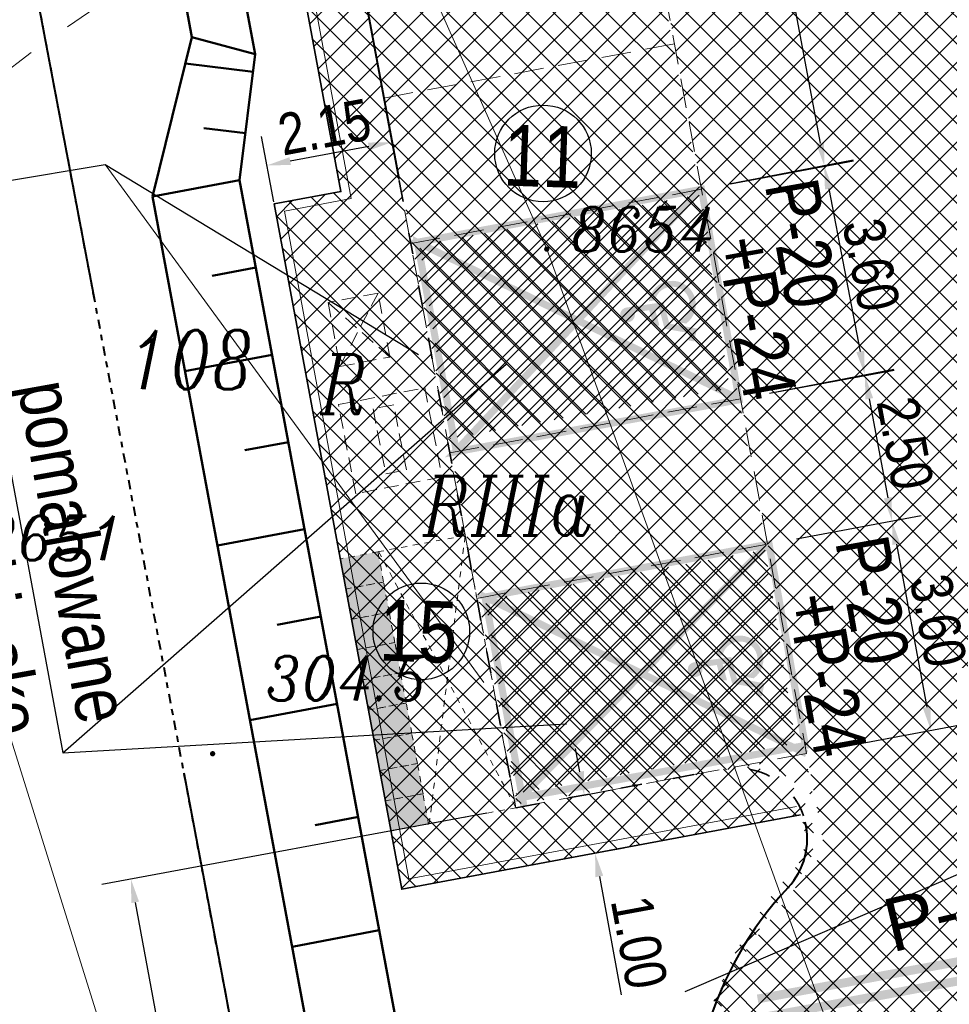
# Model space of a CAD drawing. Extents: x 779 to 3668, y -1329 to 9570.
# Tile 38 of 106: x 2252 to 2267, y -688 to -671. Entities that reach past the tile are written whole.
import ezdxf

# ---------------------------------------------------------------- set-up
doc = ezdxf.new("R2010")
doc.units = 0
for name, pattern in [('( Dashed )', [0.75, 0.5, -0.25]), ('ACAD_ISO03W100', [30, 12, -18]), ('CIĄGłA', [0]), ('DASH', [0.75, 0.5, -0.25]), ('DASHED', [0.75, 0.5, -0.25]), ('DASHED2', [0.375, 0.25, -0.125]), ('DGN Style 4', [0.3202, 0.16, -0.08, 0.0002, -0.08]), ('HIDDEN', [0.375, 0.25, -0.125])]:
    doc.linetypes.add(name, pattern=pattern)
for name, color, linetype, lineweight in [('203-punkt graniczny', 7, 'Continuous', 0), ('203-punkt graniczny-Atr103', 7, 'Continuous', 0), ('209-oznaczenie konturu klasyfikacyjnego', 7, 'Continuous', 0), ('210-oznaczenie konturu użytku gruntowego', 7, 'Continuous', 0), ('211-numer działki ewidencyjnej', 7, 'Continuous', 0), ('219-działka ewidencyjna', 7, 'Continuous', 0), ('_a_obiekty', 250, 'Continuous', 30), ('AGP1_KRAWEZNIKI', 7, 'Continuous', 40), ('AGP1_OPISY', 7, 'Continuous', 13), ('MPZP', 7, 'Continuous', 0), ('RTPW01', 253, 'Continuous', 0), ('zz-krawObn', 1, 'ACAD_ISO03W100', 35), ('zz-legenda', 7, 'Continuous', 13), ('zz-obrzeża', 44, 'Continuous', 35), ('zz-skarpy', 92, 'Continuous', 50), ('zz-wymiry', 7, 'Continuous', 18), ('zz-wypełnienie-chodniki', 142, 'Continuous', 5), ('zz-wypełnienie-drogi', 52, 'Continuous', 5), ('zz-wypełnienie-inne', 22, 'Continuous', 5)]:
    doc.layers.add(name, color=color, linetype=linetype, lineweight=lineweight)
doc.layers.add('Pawilon_hatch', color=41, linetype='Continuous')
doc.layers.add('Y-ZNAKI', color=7, linetype='Continuous')
doc.styles.add('ARIAL', font='ARIALN.TTF')
doc.styles.get("Standard").update_dxf_attribs({"font": 'arial.ttf'})
doc.styles.add('Style-ITALIC_1250', font='ITALIC_1250.shx')
doc.dimstyles.new('z1do1', dxfattribs={"dimtxt": 0.7, "dimasz": 0.4, "dimexe": 0.5, "dimexo": 0.5, "dimgap": 0.1, "dimtad": 1, "dimrnd": 0.05, "dimzin": 0, "dimdsep": 46, "dimtxsty": 'ARIAL', "dimcen": 0.09, "dimazin": 0, "dimtfac": 1, "dimtofl": 0, "dimtmove": 0, "dimatfit": 3, "dimfxl": 1, "dimtolj": 1, "dimtzin": 0, "dimarcsym": 0})
pattern_1 = [(45, (535.0040934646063, -882.7035675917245), (-0.2245064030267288, 0.2245064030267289), []), (135, (535.0040934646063, -882.7035675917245), (-0.2245064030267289, -0.2245064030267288), [])]

# ---------------------------------------------------------------- blocks, each defined once
blk = doc.blocks.new('203')
at = {"linetype": 'Continuous', "lineweight": -2, "ltscale": 10}
h = blk.add_hatch(color=0, dxfattribs=at)
edge = h.paths.add_edge_path()
edge.add_arc((0, 0), 0.45, 0, 360)
blk = doc.blocks.new('RTPW01')
at = {"layer": 'RTPW01', "linetype": 'Continuous', "lineweight": 13, "true_color": 0x939598}
h = blk.add_hatch(color=252, dxfattribs=at)
edge = h.paths.add_edge_path()
edge.add_arc((0, 0), 0.045, 0, 360)
blk = doc.blocks.new('PZT MDCP podkład')
at = {"layer": '219-działka ewidencyjna', "color": 8, "linetype": 'Continuous', "lineweight": 13, "flags": 128}
for points in [[(2102.666406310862, 125.6664607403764), (2122.376406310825, 81.44646074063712)], [(2122.376406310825, 81.44646074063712), (2127.666406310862, 66.85646074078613)], [(2112.326406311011, 76.3064607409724), (2117.836406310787, 58.7064607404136)]]:
    blk.add_lwpolyline(points, dxfattribs=at)
at = {"layer": 'MPZP', "color": 8, "linetype": 'DGN Style 4', "lineweight": 40, "flags": 128}
blk.add_lwpolyline([(2134.413117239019, -13.93322830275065), (2127.576406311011, 9.996460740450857), (2122.802137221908, 37.89160620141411), (2105.950835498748, 127.0314606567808)], dxfattribs=at)
at = {"layer": '203-punkt graniczny', "color": 8, "linetype": 'Continuous', "lineweight": 13, "xscale": 0.1, "yscale": 0.1, "zscale": 0.1}
blk.add_blockref('203', (2122.376406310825, 81.44646074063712), dxfattribs=at)
at = {"layer": 'RTPW01', "color": 8, "linetype": 'Continuous', "lineweight": 13}
blk.add_blockref('RTPW01', (2116.726406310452, 72.91846074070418), dxfattribs=at)
at = {"layer": '203-punkt graniczny-Atr103', "color": 8, "lineweight": 13, "char_height": 0.75, "attachment_point": 7, "line_spacing_factor": 0.6}
for s, insert in [('\\FITALIC_1250;\\H1x;\\W0.9;8654', (2122.795087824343, 81.4065675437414)), ('\\FITALIC_1250;\\H1x;\\W0.9;8651', (2112.824836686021, 76.18678115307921))]:
    blk.add_mtext(s, dxfattribs=dict(at, insert=insert))
at = {"layer": '209-oznaczenie konturu klasyfikacyjnego', "color": 8, "linetype": 'Continuous', "lineweight": 13, "insert": (2120.283068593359, 76.60838289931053), "char_height": 1, "attachment_point": 7, "line_spacing_factor": 0.6}
blk.add_mtext('\\FITALIC_1250;\\H1x;\\W0.79;RIIIa', dxfattribs=at)
at = {"layer": '210-oznaczenie konturu użytku gruntowego', "color": 8, "linetype": 'Continuous', "lineweight": 13, "insert": (2118.544792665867, 78.66270567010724), "char_height": 1, "attachment_point": 7, "line_spacing_factor": 0.6}
blk.add_mtext('\\FITALIC_1250;\\H1x;\\W0.79;R', dxfattribs=at)
at = {"layer": '211-numer działki ewidencyjnej', "color": 8, "linetype": 'Continuous', "lineweight": 13, "insert": (2115.29640631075, 80.07646074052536), "char_height": 1, "attachment_point": 1, "line_spacing_factor": 0.6}
blk.add_mtext('\\FITALIC_1250;\\H1x;\\W0.79;108', dxfattribs=at)
at = {"layer": 'RTPW01', "color": 8, "linetype": 'Continuous', "lineweight": 13, "style": 'Style-ITALIC_1250', "width": 0.9}
blk.add_text('304.5', height=0.75, dxfattribs=at).set_placement((2117.626406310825, 73.8184607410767))
blk = doc.blocks.new('Paczkomat1')
at = {"linetype": '( Dashed )', "ltscale": 0.4}
for points in [[(2094.924433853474, 406.0871907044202), (2146.924433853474, 406.0871907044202), (2146.924433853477, 471.0871907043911), (2094.92443385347, 471.0871907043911), (2094.924433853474, 406.0871907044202)], [(2146.924433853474, 406.0871907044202), (2198.924433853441, 406.0871907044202), (2198.924433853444, 471.087190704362), (2146.924433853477, 471.0871907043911), (2146.924433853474, 406.0871907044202)], [(2198.924433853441, 406.0871907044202), (2250.924433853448, 406.0871907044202), (2250.924433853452, 471.087190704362), (2198.924433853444, 471.087190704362), (2198.924433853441, 406.0871907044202)], [(2250.924433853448, 406.0871907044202), (2302.924433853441, 406.0871907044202), (2302.924433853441, 471.0871907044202), (2250.924433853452, 471.087190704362), (2250.924433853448, 406.0871907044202)], [(2302.924433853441, 406.0871907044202), (2354.924433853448, 406.0871907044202), (2354.924433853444, 471.0871907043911), (2302.924433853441, 471.0871907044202), (2302.924433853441, 406.0871907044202)], [(2354.924433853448, 406.0871907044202), (2406.92443385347, 406.0871907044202), (2406.924433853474, 471.0871907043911), (2354.924433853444, 471.0871907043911), (2354.924433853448, 406.0871907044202)], [(2406.92443385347, 406.0871907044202), (2458.924433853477, 406.0871907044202), (2458.924433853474, 471.0871907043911), (2406.924433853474, 471.0871907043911), (2406.92443385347, 406.0871907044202)], [(2458.924433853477, 406.0871907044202), (2510.92443385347, 406.0871907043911), (2510.924433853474, 471.087190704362), (2458.924433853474, 471.0871907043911), (2458.924433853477, 406.0871907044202)], [(2510.92443385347, 406.0871907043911), (2562.92443385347, 406.0871907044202), (2562.924433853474, 471.0871907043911), (2510.924433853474, 471.087190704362), (2510.92443385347, 406.0871907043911)]]:
    blk.add_lwpolyline(points, dxfattribs=at)
at = {"color": 18, "linetype": 'HIDDEN', "true_color": 0x000000}
for points in [[(2094.924433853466, 405.0871907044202), (2094.924433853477, 256.0871907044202), (2562.924433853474, 256.0871907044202), (2562.92443385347, 405.0871907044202)], [(2094.924433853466, 405.0871907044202), (2562.924433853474, 256.0871907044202)], [(2562.92443385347, 405.0871907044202), (2094.924433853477, 256.0871907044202)]]:
    blk.add_lwpolyline(points, dxfattribs=at)
at = {"layer": 'Pawilon_hatch'}
for points in [[(2094.92443385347, 471.0871907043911), (2146.924433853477, 471.0871907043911), (2094.924433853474, 406.0871907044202), (2146.924433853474, 406.0871907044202)], [(2146.924433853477, 471.0871907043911), (2198.924433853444, 471.087190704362), (2146.924433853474, 406.0871907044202), (2198.924433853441, 406.0871907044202)], [(2198.924433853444, 471.087190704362), (2250.924433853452, 471.087190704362), (2198.924433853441, 406.0871907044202), (2250.924433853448, 406.0871907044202)], [(2250.924433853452, 471.087190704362), (2302.924433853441, 471.0871907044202), (2250.924433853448, 406.0871907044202), (2302.924433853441, 406.0871907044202)], [(2302.924433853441, 471.0871907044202), (2354.924433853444, 471.0871907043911), (2302.924433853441, 406.0871907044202), (2354.924433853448, 406.0871907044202)], [(2354.924433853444, 471.0871907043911), (2406.924433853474, 471.0871907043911), (2354.924433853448, 406.0871907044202), (2406.92443385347, 406.0871907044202)], [(2406.924433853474, 471.0871907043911), (2458.924433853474, 471.0871907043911), (2406.92443385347, 406.0871907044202), (2458.924433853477, 406.0871907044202)], [(2458.924433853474, 471.0871907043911), (2510.924433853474, 471.087190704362), (2458.924433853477, 406.0871907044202), (2510.92443385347, 406.0871907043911)], [(2510.924433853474, 471.087190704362), (2562.924433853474, 471.0871907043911), (2510.92443385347, 406.0871907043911), (2562.92443385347, 406.0871907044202)]]:
    blk.add_solid(points, dxfattribs=at)
blk = doc.blocks.new('*D1507')
at = {"layer": 'Defpoints', "color": 0, "transparency": 16777216}
for p in [(2263.022567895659, -673.750152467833), (2265.809356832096, -676.8773812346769), (2263.707144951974, -677.2845575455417)]:
    blk.add_point(p, dxfattribs=at)
at = {"layer": 'zz-legenda', "color": 0, "lineweight": -2, "transparency": 16777216}
for p, q in [((2263.513444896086, -673.6550747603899), (2265.615656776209, -673.2478984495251)), ((2265.200841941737, -673.7356777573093), (2265.733294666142, -676.4846796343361)), ((2264.1980219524, -677.1894798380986), (2266.300233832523, -676.7823035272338))]:
    blk.add_line(p, q, dxfattribs=at)
at = {"layer": 'zz-legenda', "color": 0, "transparency": 16777216}
for points in [[(2265.266292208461, -673.7230007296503), (2265.135391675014, -673.7483547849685), (2265.124779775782, -673.3429761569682)], [(2265.798744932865, -676.472002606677), (2265.667844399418, -676.4973566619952), (2265.809356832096, -676.8773812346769)]]:
    blk.add_solid(points, dxfattribs=at)
at = {"layer": 'zz-legenda', "color": 0, "transparency": 16777216, "insert": (2265.916123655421, -675.0232014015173), "char_height": 0.7, "attachment_point": 5, "rotation": 280.96185417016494, "style": 'ARIAL'}
blk.add_mtext('\\A1;3.60', dxfattribs=at)
blk = doc.blocks.new('*D1508')
at = {"layer": 'Defpoints', "color": 0, "transparency": 16777216}
for p in [(2263.707143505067, -677.2845578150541), (2266.269962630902, -679.3501852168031), (2264.164940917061, -679.7422847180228)]:
    blk.add_point(p, dxfattribs=at)
at = {"layer": 'zz-legenda', "color": 0, "lineweight": -2, "transparency": 16777216}
for p, q in [((2264.198688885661, -677.1929983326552), (2266.303710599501, -676.8008988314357)), ((2265.885412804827, -677.2856946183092), (2266.196715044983, -678.956948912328)), ((2264.656486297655, -679.650725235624), (2266.761508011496, -679.2586257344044))]:
    blk.add_line(p, q, dxfattribs=at)
at = {"layer": 'zz-legenda', "color": 0, "transparency": 16777216}
for points in [[(2265.950952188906, -677.2734866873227), (2265.819873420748, -677.2979025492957), (2265.812165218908, -676.8924583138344)], [(2266.262254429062, -678.9447409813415), (2266.131175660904, -678.9691568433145), (2266.269962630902, -679.3501852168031)]]:
    blk.add_solid(points, dxfattribs=at)
at = {"layer": 'zz-legenda', "color": 0, "transparency": 16777216, "insert": (2266.490730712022, -678.0375629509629), "char_height": 0.7, "attachment_point": 5, "rotation": 280.55148366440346, "style": 'ARIAL'}
blk.add_mtext('\\A1;2.50', dxfattribs=at)
blk = doc.blocks.new('*D1509')
at = {"layer": 'Defpoints', "color": 0, "transparency": 16777216}
for p in [(2264.164940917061, -679.7422847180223), (2266.929169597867, -682.8891884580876), (2264.824148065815, -683.2812889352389)]:
    blk.add_point(p, dxfattribs=at)
at = {"layer": 'zz-legenda', "color": 0, "lineweight": -2, "transparency": 16777216}
for p, q in [((2264.656486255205, -679.6507250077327), (2266.761507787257, -679.2586245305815)), ((2266.343210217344, -679.7434205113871), (2266.855921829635, -682.4959521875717)), ((2265.31569340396, -683.1897292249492), (2267.420714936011, -682.797628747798))]:
    blk.add_line(p, q, dxfattribs=at)
at = {"layer": 'zz-legenda', "color": 0, "transparency": 16777216}
for points in [[(2266.408749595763, -679.731212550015), (2266.277670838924, -679.7556284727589), (2266.269962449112, -679.3501842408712)], [(2266.921461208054, -682.4837442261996), (2266.790382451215, -682.5081601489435), (2266.929169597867, -682.8891884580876)]]:
    blk.add_solid(points, dxfattribs=at)
at = {"layer": 'zz-legenda', "color": 0, "transparency": 16777216, "insert": (2267.049232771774, -681.035927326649), "char_height": 0.7, "attachment_point": 5, "rotation": 280.5515102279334, "style": 'ARIAL'}
blk.add_mtext('\\A1;3.60', dxfattribs=at)
blk = doc.blocks.new('*D1520')
at = {"layer": 'Defpoints', "color": 0, "transparency": 16777216}
for p in [(2260.301144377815, -658.9990671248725), (2265.127696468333, -673.3580347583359), (2263.047917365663, -673.7454306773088)]:
    blk.add_point(p, dxfattribs=at)
at = {"layer": 'zz-legenda', "color": 0, "lineweight": -2, "transparency": 16777216}
for p, q in [((2260.792689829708, -658.9075080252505), (2262.872468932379, -658.5201121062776)), ((2262.454170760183, -659.0049075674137), (2265.054449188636, -672.9647983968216)), ((2263.539462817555, -673.6538715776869), (2265.619241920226, -673.266475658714))]:
    blk.add_line(p, q, dxfattribs=at)
at = {"layer": 'zz-legenda', "color": 0, "transparency": 16777216}
for points in [[(2262.519710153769, -658.9926996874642), (2262.388631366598, -659.0171154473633), (2262.380923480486, -658.6116712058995)], [(2265.119988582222, -672.9525905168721), (2264.98890979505, -672.9770062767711), (2265.127696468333, -673.3580347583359)]]:
    blk.add_solid(points, dxfattribs=at)
at = {"layer": 'zz-legenda', "color": 0, "transparency": 16777216, "insert": (2264.203976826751, -665.9010945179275), "char_height": 0.7, "attachment_point": 5, "rotation": 280.5514390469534, "style": 'ARIAL'}
blk.add_mtext('\\A1;15.00', dxfattribs=at)
blk = doc.blocks.new('*D1548')
at = {"layer": 'Defpoints', "color": 0, "transparency": 16777216}
for p in [(2287.415259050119, -687.5993443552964), (2287.988086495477, -690.674693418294), (2265.966748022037, -694.7764805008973)]:
    blk.add_point(p, dxfattribs=at)
at = {"layer": 'zz-legenda', "color": 0, "lineweight": -2, "transparency": 16777216}
for p, q in [((2287.896529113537, -690.1831476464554), (2287.323701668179, -687.1077985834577)), ((2265.78715719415, -691.6278855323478), (2287.022022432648, -687.672590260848)), ((2265.875190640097, -694.2849347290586), (2265.302363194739, -691.2095856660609))]:
    blk.add_line(p, q, dxfattribs=at)
at = {"layer": 'zz-legenda', "color": 0, "transparency": 16777216}
for points in [[(2287.009814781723, -687.6070508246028), (2287.034230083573, -687.738129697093), (2287.415259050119, -687.5993443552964)], [(2265.774949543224, -691.5623460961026), (2265.799364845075, -691.6934249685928), (2265.393920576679, -691.7011314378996)]]:
    blk.add_solid(points, dxfattribs=at)
at = {"layer": 'zz-legenda', "color": 0, "transparency": 16777216, "insert": (2276.320832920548, -689.2005707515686), "char_height": 0.7, "attachment_point": 5, "rotation": 10.551238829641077, "style": 'ARIAL'}
blk.add_mtext('\\A1;22.40', dxfattribs=at)
blk = doc.blocks.new('*D1555')
at = {"layer": 'Defpoints', "color": 0, "transparency": 16777216}
for p in [(2259.908647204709, -684.1968890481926), (2263.235727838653, -692.8961553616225), (2255.066922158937, -694.4090712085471)]:
    blk.add_point(p, dxfattribs=at)
at = {"layer": 'zz-wymiry', "color": 0, "lineweight": -2, "transparency": 16777216}
for p, q in [((2259.417008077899, -684.2879438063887), (2252.907215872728, -685.4935995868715)), ((2253.471698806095, -685.7958561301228), (2254.99407835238, -694.0157599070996)), ((2262.744088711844, -692.9872101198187), (2254.575283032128, -694.5001259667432))]:
    blk.add_line(p, q, dxfattribs=at)
at = {"layer": 'zz-wymiry', "color": 0, "transparency": 16777216}
for points in [[(2253.537250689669, -685.7837154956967), (2253.40614692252, -685.807996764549), (2253.398854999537, -685.4025448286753)], [(2255.059630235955, -694.0036192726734), (2254.928526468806, -694.0279005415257), (2255.066922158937, -694.4090712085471)]]:
    blk.add_solid(points, dxfattribs=at)
at = {"layer": 'zz-wymiry', "color": 0, "transparency": 16777216, "insert": (2254.682641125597, -689.8225109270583), "char_height": 0.7, "attachment_point": 5, "rotation": 280.4926573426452, "style": 'ARIAL'}
blk.add_mtext('\\A1;9.15', dxfattribs=at)
blk = doc.blocks.new('*D1556')
at = {"layer": 'Defpoints', "color": 0, "transparency": 16777216}
for p in [(2260.654074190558, -684.0580398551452), (2260.837192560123, -685.0411307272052), (2261.247747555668, -684.9650932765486)]:
    blk.add_point(p, dxfattribs=at)
at = {"layer": 'zz-wymiry', "color": 0, "lineweight": -2, "transparency": 16777216}
for p, q in [((2260.99279432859, -683.5885042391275), (2260.919950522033, -683.1951929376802)), ((2261.145713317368, -683.9669850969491), (2261.557277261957, -683.8907607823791)), ((2261.328831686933, -684.950075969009), (2261.739386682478, -684.8740385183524)), ((2261.320591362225, -685.3584045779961), (2261.691245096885, -687.3597044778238))]:
    blk.add_line(p, q, dxfattribs=at)
at = {"layer": 'zz-wymiry', "color": 0, "transparency": 16777216}
for points in [[(2261.058346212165, -683.5763636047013), (2260.927242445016, -683.6006448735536), (2261.065638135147, -683.9818155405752)], [(2261.3861432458, -685.34626394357), (2261.255039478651, -685.3705452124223), (2261.247747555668, -684.9650932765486)]]:
    blk.add_solid(points, dxfattribs=at)
at = {"layer": 'zz-wymiry', "color": 0, "transparency": 16777216, "insert": (2261.992092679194, -686.4724130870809), "char_height": 0.7, "attachment_point": 5, "rotation": 280.4926573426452, "style": 'ARIAL'}
blk.add_mtext('\\A1;1.00', dxfattribs=at)
blk = doc.blocks.new('A$C588E2A9B')
at = {"ltscale": 2}
for points in [[(0.7767485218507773, -0.1227888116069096), (0.1452920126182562, -0.05826999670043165), (0.1395713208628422, 0.3166863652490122), (-0.2934296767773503, 0.5101033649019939), (-0.1964923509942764, 0.7116056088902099), (-0.1051508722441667, 0.6708043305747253), (-0.1587191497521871, 0.5594527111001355), (0.2385867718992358, 0.3819803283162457), (0.2439237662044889, 0.03217296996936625), (0.314041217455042, 0.02500874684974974), (0.3097492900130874, 0.3063182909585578), (0.4100201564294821, 0.2893274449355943), (0.4142090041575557, 0.0147741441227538), (0.6650729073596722, -0.01085777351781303, -2.805883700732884)], [(0.3858369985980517, -0.1331078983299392), (0.2809861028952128, -0.1223948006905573, -1.807927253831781), (0.02154181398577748, 0.3146473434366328), (-0.1365423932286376, 0.3852618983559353, 1.513341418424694)]]:
    blk.add_hatch(color=256, dxfattribs=at).paths.add_polyline_path(points)
blk = doc.blocks.new('*D1572')
at = {"layer": 'Defpoints', "color": 0, "transparency": 16777216}
for p in [(2255.699705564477, -673.3413978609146), (2258.019692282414, -674.0557809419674), (2255.90610481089, -674.4494746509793)]:
    blk.add_point(p, dxfattribs=at)
at = {"layer": 'zz-legenda', "color": 0, "lineweight": -2, "transparency": 16777216}
for p, q in [((2257.928133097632, -673.564235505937), (2257.721733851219, -672.4561587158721)), ((2255.814545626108, -673.9579292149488), (2255.608146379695, -672.8498524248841)), ((2257.420056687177, -673.0209514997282), (2256.092941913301, -673.2681505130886))]:
    blk.add_line(p, q, dxfattribs=at)
at = {"layer": 'zz-legenda', "color": 0, "transparency": 16777216}
for points in [[(2257.407848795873, -672.9554121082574), (2257.432264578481, -673.0864908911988), (2257.813293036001, -672.9477041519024)], [(2256.080734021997, -673.2026111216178), (2256.105149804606, -673.3336899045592), (2255.699705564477, -673.3413978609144)]]:
    blk.add_solid(points, dxfattribs=at)
at = {"layer": 'zz-legenda', "color": 0, "transparency": 16777216, "insert": (2256.672740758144, -672.6948841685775), "char_height": 0.7, "attachment_point": 5, "rotation": 10.551448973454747, "style": 'ARIAL'}
blk.add_mtext('\\A1;2.15', dxfattribs=at)

msp = doc.modelspace()

# ---------------------------------------------------------------- hatches: boundary and pattern name
at = {"layer": 'Y-ZNAKI'}
h = msp.add_hatch(dxfattribs=at)
h.set_pattern_fill('ANSI37', color=5, scale=0.1)
h.set_pattern_definition([(45, (535.7633223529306, -890.6084232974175), (-0.2245064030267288, 0.2245064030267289), []), (135, (535.7633223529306, -890.6084232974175), (-0.2245064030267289, -0.2245064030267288), [])])
h.paths.add_polyline_path([(2263.00504129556, -673.8385840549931), (2258.276720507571, -674.6844511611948), (2258.799985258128, -677.955675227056), (2263.528306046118, -677.1098081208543)])
h = msp.add_hatch(dxfattribs=at)
h.set_pattern_fill('ANSI37', color=5, scale=0.1)
h.set_pattern_definition([(45, (536.8809990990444, -896.6087981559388), (-0.2245064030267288, 0.2245064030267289), []), (135, (536.8809990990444, -896.6087981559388), (-0.2245064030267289, -0.2245064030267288), [])])
h.paths.add_polyline_path([(2264.122718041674, -679.8389589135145), (2259.394397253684, -680.6848260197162), (2259.917662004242, -683.9560500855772), (2264.645982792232, -683.1101829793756)])
at = {"layer": 'zz-wypełnienie-chodniki'}
h = msp.add_hatch(dxfattribs=at)
h.set_pattern_fill('ANSI37', color=256, scale=0.1, style=0)
h.set_pattern_definition([(45, (72.09601380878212, -387.0552870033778), (-0.2245064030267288, 0.2245064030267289), []), (135, (72.09601380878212, -387.0552870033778), (-0.2245064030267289, -0.2245064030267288), [])])
edge = h.paths.add_edge_path()
edge.add_arc((2285.894166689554, -725.9263916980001), 2.632842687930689, 240.83171109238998, 270.2906532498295, ccw=False)
edge.add_arc((2286.40372488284, -725.3676798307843), 3.37347240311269, 200.4116660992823, 237.8982900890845, ccw=False)
edge.add_arc((2440.640122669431, -674.7408462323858), 165.7037624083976, 197.7806309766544, 198.2175828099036, ccw=False)
edge.add_arc((2286.658179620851, -724.1136160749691), 4.000000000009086, 112.30075385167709, 197.8898825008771, ccw=False)
edge.add_line((2285.140306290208, -720.4127971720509), (2289.001173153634, -719.1048640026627))
edge.add_arc((2283.136789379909, -702.866630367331), 17.26473946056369, 289.8570159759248, 321.7647974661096)
edge.add_arc((2284.721466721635, -704.140377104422), 15.23171446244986, 321.8391110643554, 367.1869803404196)
edge.add_line((2299.83350797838, -702.2347710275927), (2295.184004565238, -678.4402083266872))
edge.add_line((2295.184004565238, -678.4402083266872), (2293.333900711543, -672.378345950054))
edge.add_line((2293.333900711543, -672.378345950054), (2289.746188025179, -662.3480437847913))
edge.add_line((2289.746188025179, -662.3480437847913), (2282.619568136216, -644.272506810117))
edge.add_line((2282.619568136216, -644.272506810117), (2278.67125433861, -634.2582373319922))
edge.add_line((2278.67125433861, -634.2582373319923), (2278.337775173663, -633.4124205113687))
edge.add_arc((2273.685580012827, -635.247590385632), 5.001076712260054, 21.52794352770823, 100.541275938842)
edge.add_line((2272.770663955, -630.3309149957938), (2272.6376260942, -630.3556956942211))
edge.add_line((2272.6376260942, -630.3556956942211), (2250.642922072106, -634.4526055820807))
edge.add_line((2250.642922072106, -634.4526055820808), (2259.908651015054, -684.1968883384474))
edge.add_line((2259.908651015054, -684.1968883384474), (2263.611693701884, -683.5071299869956))
edge.add_arc((2263.74386669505, -684.7029512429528), 1.203103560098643, -19.96193769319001, 96.30724697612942, ccw=False)
edge.add_arc((2264.404955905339, -684.9423604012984), 0.4999999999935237, 317.2270974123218, 339.9615464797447, ccw=False)
edge.add_arc((2269.722396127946, -689.8616948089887), 6.743964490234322, 137.2270973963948, 184.4631622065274)
edge.add_line((2262.998882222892, -690.3864974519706), (2263.357311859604, -692.7023700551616))
edge.add_line((2263.357311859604, -692.7023700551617), (2264.414964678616, -698.4130382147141))
edge.add_line((2264.414964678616, -698.4130382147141), (2265.258140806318, -702.9571059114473))
edge.add_line((2265.258140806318, -702.9571059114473), (2267.41391469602, -712.8922002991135))
edge.add_arc((2282.496807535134, -708.9647691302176), 15.58583882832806, 194.5951329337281, 204.2785181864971)
edge.add_arc((2275.693867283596, -711.9014065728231), 8.177987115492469, 205.1211640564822, 225.4637220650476)
edge.add_line((2269.958148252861, -717.7307290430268), (2272.389404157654, -720.147104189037))
edge.add_arc((2266.683808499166, -725.3205960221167), 7.70187247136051, 27.114490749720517, 42.19985456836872, ccw=False)
edge.add_line((2273.539226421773, -721.8103133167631), (2274.630799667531, -724.3600385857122))
edge.add_arc((2268.390946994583, -726.1894845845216), 6.502509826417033, -2.9609049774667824, 16.340470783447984, ccw=False)
edge.add_arc((2256.754879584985, -724.4090106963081), 18.25300297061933, 344.7003824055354, 353.34182273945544, ccw=False)
edge.add_line((2274.360981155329, -729.2253687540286), (2274.070981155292, -730.2753687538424))
edge.add_arc((2264.508767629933, -726.7614300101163), 10.18742818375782, 310.1754082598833, 339.82254230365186, ccw=False)
edge.add_line((2271.080981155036, -734.5453687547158), (2270.60275513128, -734.7372234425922))
edge.add_arc((2264.508767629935, -726.7614300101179), 10.03742818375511, 307.3820107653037, 339.7887873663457)
edge.add_arc((2244.773227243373, -721.5874141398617), 30.40870538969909, 343.4897296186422, 347.8328201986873)
edge.add_arc((2256.749624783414, -724.4081912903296), 18.10831725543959, 348.5707290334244, 353.3645147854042)
edge.add_arc((2268.307619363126, -726.1983801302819), 6.436124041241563, 357.3081371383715, 376.048817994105)
edge.add_line((2274.4929050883, -724.4190731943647), (2273.403371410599, -721.8741120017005))
edge.add_arc((2270.676646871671, -722.5597468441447), 2.811604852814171, 14.11440779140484, 55.20945348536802)
edge.add_line((2272.280886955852, -720.2507350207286), (2269.852674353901, -717.8373845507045))
edge.add_arc((2275.6938672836, -711.9014065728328), 8.327987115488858, 205.1135589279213, 225.461118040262, ccw=False)
edge.add_arc((2282.496807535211, -708.9647691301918), 15.73583882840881, 194.5838918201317, 204.2825258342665, ccw=False)
edge.add_line((2267.267977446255, -712.9270106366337), (2265.111071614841, -702.9866995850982))
edge.add_line((2265.111071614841, -702.9866995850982), (2264.235368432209, -698.2944430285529))
edge.add_line((2264.235368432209, -698.2944430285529), (2261.564675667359, -698.7916873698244))
edge.add_line((2261.564675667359, -698.7916873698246), (2260.53029652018, -693.389664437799))
edge.add_line((2260.53029652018, -693.3896644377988), (2263.238489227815, -692.8852670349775))
edge.add_line((2263.238489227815, -692.8852670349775), (2262.849783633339, -690.403860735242))
edge.add_arc((2269.722396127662, -689.8616948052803), 6.893964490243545, 137.4766232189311, 184.5106019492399, ccw=False)
edge.add_arc((2264.273032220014, -684.8641810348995), 0.5000000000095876, 317.4766233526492, 342.9050172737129)
edge.add_arc((2263.747331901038, -684.7025048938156), 1.049999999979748, 342.9050174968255, 381.5320247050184)
edge.add_line((2264.724055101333, -684.3171326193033), (2257.978069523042, -685.5736938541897))
edge.add_line((2257.978069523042, -685.5736938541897), (2255.821077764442, -673.9929709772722))
edge.add_line((2255.821077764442, -673.9929709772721), (2256.951558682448, -673.7824000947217))
edge.add_line((2256.951558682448, -673.7824000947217), (2249.632353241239, -634.4884342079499))
edge.add_line((2249.632353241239, -634.48843420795), (2250.615443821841, -634.3053160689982))
edge.add_line((2250.615443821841, -634.3053160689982), (2272.62511313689, -630.2054459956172))
edge.add_line((2272.62511313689, -630.2054459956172), (2272.744991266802, -630.1828700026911))
edge.add_arc((2273.685830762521, -635.2467425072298), 5.150532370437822, 21.519896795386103, 100.52522516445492, ccw=False)
edge.add_line((2278.477320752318, -633.3574020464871), (2278.80631718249, -634.1918491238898))
edge.add_line((2278.80631718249, -634.1918491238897), (2282.766388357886, -644.2359393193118))
edge.add_line((2282.766388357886, -644.2359393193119), (2286.521782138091, -653.7609144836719))
edge.add_line((2286.521782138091, -653.7609144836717), (2287.135788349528, -653.5188310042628))
edge.add_line((2287.135788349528, -653.5188310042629), (2287.744734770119, -655.0630645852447))
edge.add_line((2287.744734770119, -655.0630645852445), (2287.130644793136, -655.3051810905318))
edge.add_line((2287.130644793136, -655.305181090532), (2289.885733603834, -662.2930253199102))
edge.add_line((2289.885733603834, -662.29302531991), (2293.477368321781, -672.3345635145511))
edge.add_line((2293.477368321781, -672.3345635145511), (2295.331221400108, -678.4114473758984))
edge.add_line((2295.331221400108, -678.4114473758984), (2299.982329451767, -702.2160048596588))
edge.add_arc((2284.72146672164, -704.1403771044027), 15.38171446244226, -38.161251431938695, 7.186980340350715, ccw=False)
edge.add_arc((2283.136789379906, -702.8666303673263), 17.41473946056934, 289.8520854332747, 321.76511738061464, ccw=False)
edge.add_line((2289.050714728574, -719.2464544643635), (2285.18843461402, -720.5548663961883))
edge.add_arc((2286.624822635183, -724.0979322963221), 3.823156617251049, 112.0680378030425, 198.2671306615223)
edge.add_line((2282.99433226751, -725.2962920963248), (2283.382651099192, -726.491907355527))
edge.add_arc((2285.844121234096, -725.6769277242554), 2.592880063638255, 198.3194318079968, 219.5311920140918)
edge.add_arc((2285.894167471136, -725.9263958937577), 2.48284268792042, 214.3488660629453, 282.14863913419)
edge.add_line((2286.41667809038, -728.3536351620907), (2285.9075226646, -728.5592005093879))
at = {"layer": 'zz-wypełnienie-drogi'}
h = msp.add_hatch(dxfattribs=at)
h.set_pattern_fill('ANSI37', color=256, scale=0.1, style=0)
h.set_pattern_definition(pattern_1)
h.paths.add_polyline_path([(2290.169592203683, -663.53178283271), (2285.041265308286, -649.5122934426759), (2280.481210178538, -651.4414375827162), (2280.44205891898, -652.1400880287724), (2280.132621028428, -652.6077461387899), (2279.462519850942, -652.9676320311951), (2274.242938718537, -653.8496633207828), (2273.663361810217, -653.6029455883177), (2273.13429495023, -652.5205271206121), (2270.245317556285, -653.057956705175), (2270.329018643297, -653.852947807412), (2270.121379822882, -654.4221903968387), (2269.511171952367, -654.7653899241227), (2268.459617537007, -654.9102005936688), (2267.949318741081, -654.757618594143), (2259.764711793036, -656.1193179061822), (2265.135605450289, -684.9233928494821), (2263.402103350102, -687.1083975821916), (2263.010838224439, -689.2013558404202), (2274.089931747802, -685.5224006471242), (2270.724791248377, -668.0961534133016), (2270.18050349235, -665.1740857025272), (2270.506814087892, -663.7916016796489), (2271.330962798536, -662.8569692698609), (2271.992720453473, -662.7346815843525), (2282.510545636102, -660.8290634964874), (2283.339342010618, -661.0815913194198), (2283.893742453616, -661.4714017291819), (2284.42769349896, -662.3052734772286), (2288.073327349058, -681.2194801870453), (2288.269209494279, -681.453780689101), (2290.548371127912, -682.3883323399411), (2296.418286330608, -684.7571150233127), (2295.183999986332, -678.4402077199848)])
at = {"layer": 'zz-wypełnienie-inne'}
h = msp.add_hatch(dxfattribs=at)
h.set_pattern_fill('ANSI37', color=256, scale=0.1, style=0)
h.set_pattern_definition(pattern_1)
h.paths.add_polyline_path([(2255.532147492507, -633.5372662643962), (2250.642916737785, -634.4526009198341), (2254.506711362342, -655.1958223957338), (2258.150445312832, -654.5171120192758), (2258.590125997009, -654.8133082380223), (2258.672243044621, -655.2237224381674), (2258.545613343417, -655.4768038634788), (2258.196063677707, -655.7292547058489), (2254.72643928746, -656.3755340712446), (2259.928666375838, -684.1384876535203), (2264.171250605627, -683.4397587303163), (2264.931610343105, -683.9992996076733)])

# ---------------------------------------------------------------- linework, layer by layer
at = {"color": 18, "linetype": 'DASHED', "lineweight": 13, "true_color": 0x000000}
for points in [[(2250.642880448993, -634.4526130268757), (2255.55833490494, -633.5370216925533), (2264.82410154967, -683.281297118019), (2259.908647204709, -684.1968890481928), (2254.726443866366, -656.3755346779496)], [(2262.590080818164, -671.287711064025), (2257.674634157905, -672.2033005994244)], [(2263.04787627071, -673.745438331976), (2258.13242961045, -674.6610278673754)], [(2263.707103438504, -677.284565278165), (2258.791656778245, -678.2001548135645)], [(2264.164899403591, -679.7422924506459), (2259.249452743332, -680.6578819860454)]]:
    msp.add_lwpolyline(points, dxfattribs=at)
at = {"color": 18, "linetype": 'DASHED2', "lineweight": 20, "true_color": 0x000000}
for points in [[(2257.578118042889, -675.5000408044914), (2256.732668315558, -675.65754305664), (2256.933881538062, -676.737627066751), (2257.779331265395, -676.5801248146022), (2257.578118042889, -675.5000408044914), (2256.933881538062, -676.737627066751)], [(2257.779331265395, -676.5801248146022), (2256.732668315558, -675.65754305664)], [(2257.842864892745, -677.3872874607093), (2257.494071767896, -677.4551651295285), (2257.708246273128, -678.555712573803), (2258.057039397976, -678.4878349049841), (2257.842864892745, -677.3872874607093)]]:
    msp.add_lwpolyline(points, dxfattribs=at)
at = {"color": 18, "linetype": 'HIDDEN', "lineweight": 20, "true_color": 0x000000}
msp.add_lwpolyline([(2258.36812324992, -677.0991939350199), (2258.661192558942, -678.60514665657), (2257.202087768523, -678.8890990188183), (2256.909018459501, -677.3831462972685), (2258.36812324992, -677.0991939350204)], dxfattribs=at)
at = {"layer": '_a_obiekty', "color": 251, "linetype": 'DASH', "lineweight": 5, "ltscale": 3, "true_color": 0x636466, "elevation": 2.493476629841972e-09}
msp.add_lwpolyline([(2239.981408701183, -701.085075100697), (2240.491545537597, -703.8299732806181, 0.414213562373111), (2275.468102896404, -727.8433119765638), (2276.058001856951, -727.7336797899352, 0.4142135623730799), (2300.071340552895, -692.7571224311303), (2299.561203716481, -690.0122242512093, 0.414213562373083), (2264.584646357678, -665.9988855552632), (2263.99474739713, -666.1085177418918, 0.4142135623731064)], format="xyb", close=True, dxfattribs=at)
at = {"layer": 'AGP1_KRAWEZNIKI'}
msp.add_lwpolyline([(2272.531418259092, -630.3754788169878), (2250.642922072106, -634.4526055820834), (2254.50670277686, -655.1958254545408), (2257.849208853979, -654.5732241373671, -0.4142135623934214), (2258.548934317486, -655.0532077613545), (2258.548934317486, -655.0532077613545, -0.4142135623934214), (2258.068950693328, -655.7529332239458), (2254.726443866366, -656.3755346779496), (2257.927498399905, -673.5608210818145)], format="xyb", dxfattribs=at)
for centre, radius, start, end in [((2263.637383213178, -684.7229848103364), 1.2, 316.8815252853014, 13.63103772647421), ((2268.892965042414, -689.6442508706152), 6, 136.8815252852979, 190.4926573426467)]:
    msp.add_arc(centre, radius, start, end, dxfattribs=at)
at = {"layer": 'AGP1_OPISY', "linetype": 'Continuous', "lineweight": 30}
for centre in [(2260.367776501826, -673.1384638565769), (2258.309697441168, -681.2163114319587)]:
    msp.add_circle(centre, 0.8166577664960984, dxfattribs=at)
at = {"layer": 'MPZP', "color": 202, "linetype": 'DGN Style 4', "lineweight": 40, "ltscale": 50, "true_color": 0x8a2be2, "flags": 128}
msp.add_lwpolyline([(2272.467692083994, -770.1350577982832), (2265.630981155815, -746.2053687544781), (2265.200776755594, -743.6917663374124), (2264.841654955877, -741.5934860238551), (2264.155493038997, -737.5843725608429), (2262.773428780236, -729.5092341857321), (2261.475583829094, -721.9261731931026), (2260.856712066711, -718.310223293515), (2259.53067561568, -711.2957683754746), (2259.010356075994, -708.5433870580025), (2257.980980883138, -703.0982080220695), (2257.262000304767, -699.2949514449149), (2256.692484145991, -696.2823303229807), (2255.533904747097, -690.1536881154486), (2254.906912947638, -686.8370328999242), (2253.748872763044, -680.7112430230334), (2252.658247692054, -674.9420649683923), (2251.770354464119, -670.245295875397), (2250.964610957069, -665.9830815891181), (2250.185637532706, -661.8624754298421), (2249.330754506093, -657.3403233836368), (2247.443661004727, -647.3579942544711), (2245.673679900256, -637.9951651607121), (2243.706515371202, -627.4814962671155), (2242.905364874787, -622.954685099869), (2239.973492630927, -606.3884692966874)], dxfattribs=at)
at = {"layer": 'Y-ZNAKI'}
for p, q in [((2278.305058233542, -680.6325276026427), (2262.767856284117, -687.3079213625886)), ((2252.247533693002, -683.2679418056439), (2260.766623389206, -682.7781313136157))]:
    msp.add_line(p, q, dxfattribs=at)
for points in [[(2251.209771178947, -673.6177228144), (2252.96506717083, -673.3239715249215), (2258.26207839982, -676.5348188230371)], [(2251.0538833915, -676.8597011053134), (2252.247533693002, -683.2679418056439), (2259.743321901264, -676.7022022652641)]]:
    msp.add_lwpolyline(points, dxfattribs=at)
for points, const_width in [([(2263.02252638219, -673.7501602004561), (2258.87728124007, -678.1842057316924), (2263.684168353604, -677.3022567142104), (2263.047875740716, -673.7454384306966), (2258.244028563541, -674.6402405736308), (2263.681752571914, -677.289287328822), (2258.244028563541, -674.6402405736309), (2258.903254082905, -678.1793678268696)], 0.12), ([(2264.16556774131, -679.7458104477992), (2259.996793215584, -684.0255730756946), (2264.803680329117, -683.1436240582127), (2264.190917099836, -679.7410886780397), (2259.38706992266, -680.6358908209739), (2264.824793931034, -683.284937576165), (2259.38706992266, -680.635890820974), (2260.046295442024, -684.1750180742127)], 0.12), ([(2274.643527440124, -685.7736919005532), (2264.028190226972, -687.7509897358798)], 0.15)]:
    msp.add_lwpolyline(points, dxfattribs=dict(at, const_width=const_width))
at = {"layer": 'Y-ZNAKI', "linetype": 'ACAD_ISO03W100', "ltscale": 0.06, "const_width": 0.15}
msp.add_lwpolyline([(2274.56020499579, -685.461391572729), (2263.997438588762, -687.4288971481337)], dxfattribs=at)
at = {"layer": 'zz-krawObn', "ltscale": 0.03}
msp.add_line((2259.912983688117, -684.1960813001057), (2263.417641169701, -683.5432757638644), dxfattribs=at)
msp.add_lwpolyline([(2257.934659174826, -673.5992651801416), (2259.908648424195, -684.1968886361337)], dxfattribs=at)
msp.add_arc((2263.637383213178, -684.7229848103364), 1.2, 19.06622786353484, 100.5514489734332, dxfattribs=at)
at = {"layer": 'zz-legenda'}
msp.add_lwpolyline([(2252.96506717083, -673.3239715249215), (2259.365283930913, -682.0800483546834)], dxfattribs=at)
at = {"layer": 'zz-obrzeża'}
msp.add_lwpolyline([(2249.601477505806, -639.7836251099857), (2250.584568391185, -639.6005068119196), (2256.951558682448, -673.7824000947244), (2255.821077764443, -673.9929709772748), (2257.978069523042, -685.5736938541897), (2264.724055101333, -684.3171326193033)], dxfattribs=at)
at = {"layer": 'zz-skarpy'}
for p, q in [((2250.79314393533, -646.1812184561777), (2255.501615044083, -671.4591676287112)), ((2252.047279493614, -658.3751349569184), (2254.431027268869, -671.1725491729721)), ((2253.763339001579, -673.8676451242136), (2254.431027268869, -671.1725491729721)), ((2254.431027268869, -671.1725491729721), (2255.501615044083, -671.4591676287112)), ((2255.237978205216, -673.5929831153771), (2255.501615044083, -671.4591676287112)), ((2254.320908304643, -671.6170397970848), (2255.464650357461, -671.7583512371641)), ((2254.634733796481, -672.7100907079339), (2255.336350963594, -672.7967768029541)), ((2253.763339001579, -673.8676451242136), (2255.237978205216, -673.5929831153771)), ((2255.512640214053, -675.0676223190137), (2254.775320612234, -675.2049533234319)), ((2255.787302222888, -676.5422615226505), (2254.312663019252, -676.816923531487)), ((2256.061964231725, -678.016900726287), (2255.324644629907, -678.1542317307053)), ((2256.336626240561, -679.4915399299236), (2254.861987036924, -679.7662019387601)), ((2256.611288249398, -680.9661791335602), (2255.873968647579, -681.1035101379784)), ((2256.885950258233, -682.440818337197), (2255.411311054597, -682.7154803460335)), ((2257.24941497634, -684.3519998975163), (2256.512095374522, -684.4893309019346)), ((2257.598411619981, -686.2659685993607), (2256.125465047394, -686.5497182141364))]:
    msp.add_line(p, q, dxfattribs=at)
msp.add_lwpolyline([(2255.237978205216, -673.5929831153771), (2259.958845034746, -698.9389540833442), (2264.867484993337, -702.4235941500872), (2267.370981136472, -714.6868904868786), (2271.757456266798, -722.5672550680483), (2266.637354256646, -715.221405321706), (2263.849873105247, -702.9932770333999), (2258.487591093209, -699.2317913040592), (2253.763339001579, -673.8676451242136)], dxfattribs=at)
at = {"layer": 'zz-wypełnienie-chodniki'}
msp.add_lwpolyline([(2249.574009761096, -639.636161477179), (2250.704565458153, -639.4255752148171), (2257.126500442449, -673.9024012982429), (2255.995990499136, -674.1129630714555), (2258.098047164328, -685.3987658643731), (2264.656450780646, -684.17714514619)], dxfattribs=at)

# ---------------------------------------------------------------- block references
at = {"layer": '_a_obiekty', "color": 18, "linetype": 'CIĄGłA', "lineweight": 5, "true_color": 0x000000}
msp.add_blockref('PZT MDCP podkład', (138.054574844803, -756.2018294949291), dxfattribs=at)
at = {"layer": 'Y-ZNAKI', "rotation": 194.0578534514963}
for p in [(2262.562562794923, -675.6733721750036), (2263.705604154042, -681.6690224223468)]:
    msp.add_blockref('A$C588E2A9B', p, dxfattribs=at)
at = {"layer": 'zz-wypełnienie-chodniki', "xscale": 0.01, "yscale": 0.01, "zscale": 0.01, "rotation": 100.551448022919}
msp.add_blockref('Paczkomat1', (2266.26240657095, -704.3229466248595), dxfattribs=at)

# ---------------------------------------------------------------- texts
at = {"layer": 'AGP1_OPISY', "linetype": 'Continuous', "lineweight": 30, "char_height": 1.0368, "width": 0.8416427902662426, "attachment_point": 1, "rotation": 358.06064354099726, "style": 'ARIAL'}
for s, insert in [('11', (2259.717833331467, -672.6439906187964)), ('15', (2257.619557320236, -680.6712103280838))]:
    msp.add_mtext(s, dxfattribs=dict(at, insert=insert))
at = {"layer": 'Y-ZNAKI', "ltscale": 900, "char_height": 0.9, "width": 7.56119584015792, "attachment_point": 1, "rotation": 280.1574930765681}
for s, insert in [('{\\fArial Narrow|b0|i0|c238|p34;P-20}', (2265.003081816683, -673.5092778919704)), ('{\\fArial Narrow|b0|i0|c238|p34;+P-24}', (2264.179009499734, -674.4625058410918)), ('{\\fArial Narrow|b0|i0|c238|p34;pomalowane \\Pna niebiesko }', (2252.367498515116, -676.9096070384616)), ('{\\fArial Narrow|b0|i0|c238|p34;P-20}', (2266.192733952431, -679.5403429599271)), ('{\\fArial Narrow|b0|i0|c238|p34;+P-24}', (2265.368661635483, -680.4935709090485))]:
    msp.add_mtext(s, dxfattribs=dict(at, insert=insert))
at = {"layer": 'Y-ZNAKI', "insert": (2266.059653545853, -685.7691461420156), "char_height": 0.8999999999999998, "width": 11.45449307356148, "attachment_point": 1, "rotation": 13.400788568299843}
msp.add_mtext('P-3b/11m', dxfattribs=at)

# ---------------------------------------------------------------- dimensions: what is measured, and where the dimension line sits
at = {"layer": 'zz-legenda'}
for p1, p2, distance, picture, middle in [((2260.301144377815, -658.9990671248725), (2263.047917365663, -673.7454306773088), 2.1155511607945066, '*D1520', (2264.203976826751, -665.9010945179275)), ((2263.02256789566, -673.750152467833), (2263.707144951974, -677.2845575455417), 2.141281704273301, '*D1507', (2265.916123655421, -675.0232014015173)), ((2263.707143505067, -677.2845578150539), (2264.164940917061, -679.7422847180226), 2.1412282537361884, '*D1508', (2266.490730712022, -678.0375629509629)), ((2264.164940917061, -679.7422847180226), (2264.824148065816, -683.281288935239), 2.1412282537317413, '*D1509', (2267.049232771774, -681.035927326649)), ((2265.966748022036, -694.7764805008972), (2287.988086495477, -690.6746934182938), 3.128242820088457, '*D1548', (2276.320832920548, -689.2005707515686))]:
    dim = msp.add_aligned_dim(p1=p1, p2=p2, distance=distance, dimstyle='z1do1', dxfattribs=at)
    dim.commit()
    dim.dimension.update_dxf_attribs({"geometry": picture, "text_midpoint": middle})
dim = msp.add_linear_dim(base=(2255.699705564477, -673.3413978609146), p1=(2258.019692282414, -674.0557809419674), p2=(2255.90610481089, -674.4494746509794), angle=10.5514489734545, dimstyle='z1do1', dxfattribs=at)
dim.commit()
dim.dimension.update_dxf_attribs({"geometry": '*D1572', "text_midpoint": (2256.672740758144, -672.6948841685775)})
at = {"layer": 'zz-wymiry'}
for base, p1, p2, picture, middle in [((2261.247747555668, -684.9650932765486), (2260.654074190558, -684.0580398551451), (2260.837192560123, -685.0411307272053), '*D1556', (2261.992092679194, -686.4724130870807)), ((2255.066922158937, -694.4090712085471), (2259.908647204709, -684.1968890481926), (2263.235727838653, -692.8961553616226), '*D1555', (2254.682641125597, -689.8225109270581))]:
    dim = msp.add_linear_dim(base=base, p1=p1, p2=p2, angle=280.4926573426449, dimstyle='z1do1', dxfattribs=at)
    dim.commit()
    dim.dimension.update_dxf_attribs({"geometry": picture, "text_midpoint": middle})

doc.saveas('drawing.dxf')
